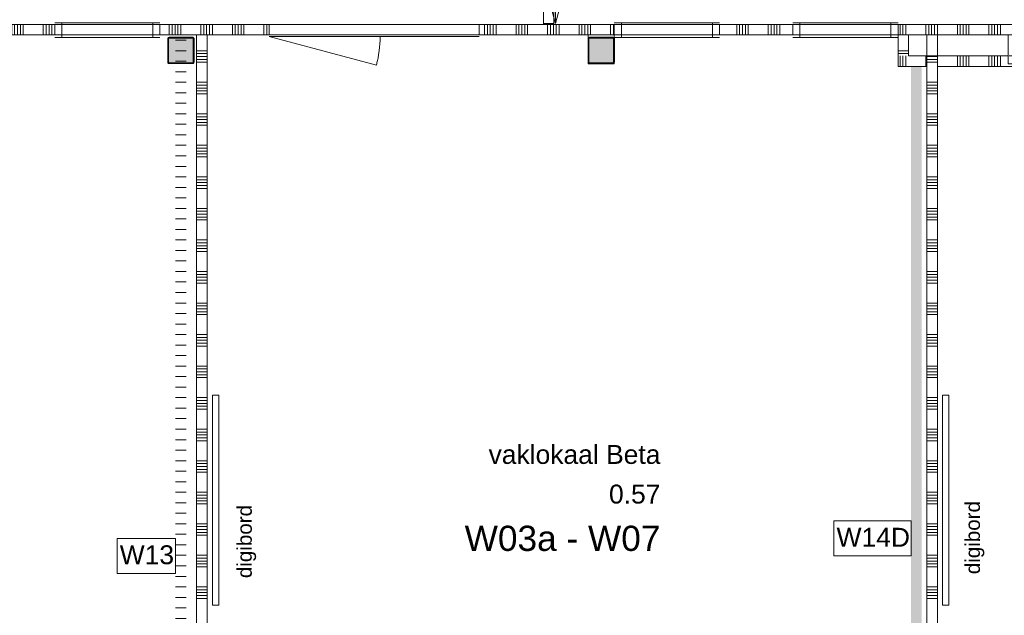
# Model space of a CAD drawing. Header units: millimetres. Extents: x -850 to 154668, y -80411 to 71019.
# Tile 199 of 236: x 72076 to 81447, y 3329 to 8995. Entities that reach past the tile are written whole.
import ezdxf
from ezdxf.enums import TextEntityAlignment as Align

# ---------------------------------------------------------------- set-up
doc = ezdxf.new("R2010")
doc.units = ezdxf.units.MM
doc.header["$MEASUREMENT"] = 0
doc.linetypes.add('B0103', pattern=[8750, 2500, -1250, 2500, -1250, 0, -1250])
for name, color, linetype in [('New_22 NC Binnenwanden', 7, 'Continuous'), ('New_22 NC Binnenwanden Deuren', 7, 'Continuous'), ('New_22 NC Binnenwanden Doorsnede-arcering', 7, 'Continuous'), ('New_22 NC Binnenwanden Laagscheidingslijnen', 7, 'Continuous'), ('New_22 NC Binnenwanden Ramen', 7, 'Continuous'), ('New_72 Vaste Inrichting', 7, 'Continuous'), ('New_info tekst digiborden', 7, 'Continuous'), ('New_Info Wandafwerking aanduiding', 7, 'Continuous'), ('New_Info Wandafwerking aanduiding Doorsnede-arcering', 7, 'Continuous'), ('New_Z Ruimtefuncties', 7, 'Continuous'), ('New_Z Ruimtefuncties Zone omranding', 7, 'Continuous'), ('New_Z Ruimtefuncties Zone tekst', 7, 'Continuous'), ('S-COLS-____-OTLN.RVT S', 7, 'Continuous'), ('S-COLS-____-OTLN.RVT S 2D arcering', 7, 'Continuous')]:
    doc.layers.add(name, color=color, linetype=linetype)
doc.styles.add('GENERATED_STYLE_1', font='arial.ttf')
doc.styles.add('GENERATED_STYLE_2', font='arial.ttf')

# ---------------------------------------------------------------- blocks, each defined once
blk = doc.blocks.new('*X1425')
at = {"layer": 'New_22 NC Binnenwanden Doorsnede-arcering', "color": 254, "linetype": 'Continuous', "lineweight": 0, "true_color": 0xe9ebeb}
for p, q in [((80509.7, 8624.7), (80509.7, 8559.3)), ((80454.9, 8569.9), (80454.9, 8559.3)), ((80454.9, 8559.3), (80454.9, 8550)), ((80482.3, 8597.3), (80482.3, 8559.3)), ((80482.3, 8559.3), (80482.3, 8550)), ((80509.7, 8559.3), (80509.7, 8550))]:
    blk.add_line(p, q, dxfattribs=at)
blk = doc.blocks.new('*X1426')
at = {"layer": 'New_22 NC Binnenwanden Doorsnede-arcering', "color": 254, "linetype": 'Continuous', "lineweight": 0, "true_color": 0xe9ebeb}
for p, q in [((80700, 8650), (80700, 8559.3)), ((80700, 8559.3), (80700, 8550))]:
    blk.add_line(p, q, dxfattribs=at)
blk = doc.blocks.new('*X1427')
at = {"layer": 'New_22 NC Binnenwanden Doorsnede-arcering', "color": 254, "linetype": 'Continuous', "lineweight": 0, "true_color": 0xe9ebeb}
for p, q in [((81000, 8650), (81000, 8559.3)), ((81027.4, 8650), (81027.4, 8559.3)), ((81054.9, 8650), (81054.9, 8559.3)), ((81082.3, 8650), (81082.3, 8559.3)), ((81109.7, 8650), (81109.7, 8559.3)), ((81300, 8650), (81300, 8559.3)), ((81327.4, 8650), (81327.4, 8559.3)), ((81354.9, 8650), (81354.9, 8559.3)), ((81382.3, 8650), (81382.3, 8559.3)), ((81409.7, 8650), (81409.7, 8559.3)), ((81000, 8559.3), (81000, 8550)), ((81027.4, 8559.3), (81027.4, 8550)), ((81054.9, 8559.3), (81054.9, 8550)), ((81082.3, 8559.3), (81082.3, 8550)), ((81109.7, 8559.3), (81109.7, 8550)), ((81300, 8559.3), (81300, 8550)), ((81327.4, 8559.3), (81327.4, 8550)), ((81354.9, 8559.3), (81354.9, 8550)), ((81382.3, 8559.3), (81382.3, 8550)), ((81409.7, 8559.3), (81409.7, 8550)), ((81600, 8575), (81600, 8559.3)), ((81600, 8559.3), (81600, 8550)), ((81627.4, 8575), (81627.4, 8559.3)), ((81627.4, 8559.3), (81627.4, 8550)), ((81654.9, 8575), (81654.9, 8559.3)), ((81654.9, 8559.3), (81654.9, 8550))]:
    blk.add_line(p, q, dxfattribs=at)
blk = doc.blocks.new('*X1428')
at = {"layer": 'New_22 NC Binnenwanden Doorsnede-arcering', "color": 254, "linetype": 'Continuous', "lineweight": 0, "true_color": 0xe9ebeb}
for p, q in [((81600, 8650), (81600, 8583)), ((81627.4, 8650), (81627.4, 8583)), ((81654.9, 8650), (81654.9, 8583))]:
    blk.add_line(p, q, dxfattribs=at)
blk = doc.blocks.new('*X1429')
at = {"layer": 'New_22 NC Binnenwanden Doorsnede-arcering', "color": 254, "linetype": 'Continuous', "lineweight": 0, "true_color": 0xe9ebeb}
for p, q in [((80454.9, 8650), (80454.9, 8569.9)), ((80482.3, 8650), (80482.3, 8597.3)), ((80509.7, 8650), (80509.7, 8624.7))]:
    blk.add_line(p, q, dxfattribs=at)
blk = doc.blocks.new('Wall_240_1', base_point=(81760, 8550))
at = {"layer": 'New_22 NC Binnenwanden', "color": 8, "linetype": 'Continuous', "lineweight": 0, "true_color": 0x778488, "flags": 128}
for points in [[(80435, 8550), (80435, 8650)], [(81485, 8650), (80535, 8650)], [(81660, 8650), (81493, 8650)], [(80435, 8550), (80710, 8550)], [(80810, 8550), (81660, 8550)]]:
    blk.add_lwpolyline(points, dxfattribs=at)
at = {"layer": 'New_22 NC Binnenwanden Laagscheidingslijnen', "color": 8, "linetype": 'Continuous', "lineweight": 0, "true_color": 0x778488}
for p, q in [((80710, 8650), (80710, 8550)), ((80810, 8550), (80810, 8650))]:
    blk.add_line(p, q, dxfattribs=at)
at = {"layer": 'New_22 NC Binnenwanden', "color": 8, "lineweight": 0, "true_color": 0x778488}
for name in ['*X1429', '*X1425', '*X1426', '*X1427', '*X1428']:
    blk.add_blockref(name, (0, 0), dxfattribs=at)
blk = doc.blocks.new('*X1431')
at = {"layer": 'New_22 NC Binnenwanden Doorsnede-arcering', "color": 254, "linetype": 'Continuous', "lineweight": 0, "true_color": 0xe9ebeb}
for p, q in [((80535, 8700), (80435, 8700)), ((80535, 8672.6), (80435, 8672.6))]:
    blk.add_line(p, q, dxfattribs=at)
blk = doc.blocks.new('Wall_241_1', base_point=(80435, 8550))
at = {"layer": 'New_22 NC Binnenwanden', "color": 8, "linetype": 'Continuous', "lineweight": 0, "true_color": 0x778488, "flags": 128}
for points in [[(80435, 8850), (80535, 8850)], [(80435, 8850), (80435, 8650)], [(80535, 8650), (80535, 8850)]]:
    blk.add_lwpolyline(points, dxfattribs=at)
at = {"layer": 'New_22 NC Binnenwanden', "color": 8, "lineweight": 0, "true_color": 0x778488}
blk.add_blockref('*X1431', (0, 0), dxfattribs=at)
blk = doc.blocks.new('Wall_322_1', base_point=(73610, 0))
at = {"layer": 'New_Info Wandafwerking aanduiding Doorsnede-arcering', "linetype": 'Continuous', "lineweight": 0, "true_color": 0x000000}
h = blk.add_hatch(dxfattribs=at)
h.set_pattern_fill('930_Lijnen_vert_100_0001', color=18, style=0, pattern_type=2)
h.set_pattern_definition([(1e-14, (0, 0), (0, 100), [])])
h.paths.add_polyline_path([(73660, 0), (73660, 8850), (73560, 8850), (73560, 0)])
at = {"layer": 'New_Info Wandafwerking aanduiding', "color": 9, "linetype": 'Continuous', "lineweight": 0, "flags": 128}
blk.add_lwpolyline([(73560, 8850), (73660, 8850)], dxfattribs=at)
blk = doc.blocks.new('Wall_331_1', base_point=(80610, 8550))
at = {"layer": 'New_Info Wandafwerking aanduiding Doorsnede-arcering', "linetype": 'Continuous', "lineweight": 0, "true_color": 0x000000}
blk.add_hatch(color=18, dxfattribs=at).paths.add_polyline_path([(80560, 8550), (80560, 0), (80660, 0), (80660, 8550)])
at = {"layer": 'New_Info Wandafwerking aanduiding', "color": 9, "linetype": 'Continuous', "lineweight": 0, "flags": 128}
blk.add_lwpolyline([(80660, 8550), (80560, 8550)], dxfattribs=at)
blk = doc.blocks.new('Notitiebord 22 KM')
at = {"layer": 'New_72 Vaste Inrichting', "color": 253, "linetype": 'Continuous', "lineweight": 0, "true_color": 0x99a3a6}
for p, q in [((2000, 60), (0, 60)), ((0, 60), (0, 0)), ((0, 0), (2000, 0)), ((2000, 0), (2000, 60))]:
    blk.add_line(p, q, dxfattribs=at)
blk = doc.blocks.new('Column 101[101]_1', base_point=(0.5, 3))
at = {"layer": 'S-COLS-____-OTLN.RVT S 2D arcering', "linetype": 'Continuous', "lineweight": 0, "true_color": 0x778488}
h = blk.add_hatch(color=8, dxfattribs=at)
h.paths.add_polyline_path([(73485.5, 8591), (73486.5, 8586), (73489.3, 8581.8), (73493.5, 8578.9), (73498.5, 8578), (73722.5, 8578), (73727.5, 8578.9), (73731.7, 8581.8), (73734.5, 8586), (73735.5, 8591), (73735.5, 8815), (73734.5, 8819.9), (73731.7, 8824.1), (73727.5, 8827), (73722.5, 8828), (73498.5, 8828), (73493.5, 8827), (73489.3, 8824.1), (73486.5, 8819.9), (73485.5, 8815)])
h.paths.add_polyline_path([(73722.5, 8586), (73498.5, 8586), (73496.6, 8586.3), (73495, 8587.4), (73493.9, 8589), (73493.5, 8591), (73493.5, 8815), (73493.9, 8816.9), (73495, 8818.5), (73496.6, 8819.6), (73498.5, 8820), (73722.5, 8820), (73724.4, 8819.6), (73726.1, 8818.5), (73727.1, 8816.9), (73727.5, 8815), (73727.5, 8591), (73727.1, 8589), (73726.1, 8587.4), (73724.4, 8586.3)], flags=0)
blk.add_hatch(color=8, dxfattribs=at).paths.add_polyline_path([(73722.5, 8820), (73498.5, 8820), (73496.6, 8819.6), (73495, 8818.5), (73493.9, 8816.9), (73493.5, 8815), (73493.5, 8591), (73493.9, 8589), (73495, 8587.4), (73496.6, 8586.3), (73498.5, 8586), (73722.5, 8586), (73724.4, 8586.3), (73726.1, 8587.4), (73727.1, 8589), (73727.5, 8591), (73727.5, 8815), (73727.1, 8816.9), (73726.1, 8818.5), (73724.4, 8819.6)])
at = {"layer": 'S-COLS-____-OTLN.RVT S', "color": 1, "linetype": 'Continuous', "lineweight": 0}
for p, q in [((73486.5, 8819.9), (73485.5, 8815)), ((73485.5, 8815), (73485.5, 8591)), ((73489.3, 8824.1), (73486.5, 8819.9)), ((73493.5, 8827), (73489.3, 8824.1)), ((73498.5, 8828), (73493.5, 8827)), ((73493.5, 8815), (73493.9, 8816.9)), ((73493.5, 8591), (73493.5, 8815)), ((73493.9, 8816.9), (73495, 8818.5)), ((73495, 8818.5), (73496.6, 8819.6)), ((73496.6, 8819.6), (73498.5, 8820)), ((73722.5, 8828), (73498.5, 8828)), ((73498.5, 8820), (73722.5, 8820)), ((73727.5, 8827), (73722.5, 8828)), ((73722.5, 8820), (73724.4, 8819.6)), ((73724.4, 8819.6), (73726.1, 8818.5)), ((73726.1, 8818.5), (73727.1, 8816.9)), ((73727.1, 8816.9), (73727.5, 8815)), ((73731.7, 8824.1), (73727.5, 8827)), ((73727.5, 8815), (73727.5, 8591)), ((73734.5, 8819.9), (73731.7, 8824.1)), ((73735.5, 8815), (73734.5, 8819.9)), ((73735.5, 8591), (73735.5, 8815)), ((73485.5, 8591), (73486.5, 8586)), ((73486.5, 8586), (73489.3, 8581.8)), ((73489.3, 8581.8), (73493.5, 8578.9)), ((73493.9, 8589), (73493.5, 8591)), ((73493.5, 8578.9), (73498.5, 8578)), ((73495, 8587.4), (73493.9, 8589)), ((73496.6, 8586.3), (73495, 8587.4)), ((73498.5, 8586), (73496.6, 8586.3)), ((73722.5, 8586), (73498.5, 8586)), ((73498.5, 8578), (73722.5, 8578)), ((73724.4, 8586.3), (73722.5, 8586)), ((73722.5, 8578), (73727.5, 8578.9)), ((73726.1, 8587.4), (73724.4, 8586.3)), ((73727.1, 8589), (73726.1, 8587.4)), ((73727.5, 8591), (73727.1, 8589)), ((73727.5, 8578.9), (73731.7, 8581.8)), ((73731.7, 8581.8), (73734.5, 8586)), ((73734.5, 8586), (73735.5, 8591))]:
    blk.add_line(p, q, dxfattribs=at)
blk = doc.blocks.new('Column 102[102]_1', base_point=(0.5, 3))
at = {"layer": 'S-COLS-____-OTLN.RVT S 2D arcering', "linetype": 'Continuous', "lineweight": 0, "true_color": 0x778488}
h = blk.add_hatch(color=8, dxfattribs=at)
h.paths.add_polyline_path([(77485.5, 8591), (77486.5, 8586), (77489.3, 8581.8), (77493.5, 8578.9), (77498.5, 8578), (77722.5, 8578), (77727.5, 8578.9), (77731.7, 8581.8), (77734.5, 8586), (77735.5, 8591), (77735.5, 8815), (77734.5, 8819.9), (77731.7, 8824.1), (77727.5, 8827), (77722.5, 8828), (77498.5, 8828), (77493.5, 8827), (77489.3, 8824.1), (77486.5, 8819.9), (77485.5, 8815)])
h.paths.add_polyline_path([(77722.5, 8586), (77498.5, 8586), (77496.6, 8586.3), (77495, 8587.4), (77493.9, 8589), (77493.5, 8591), (77493.5, 8815), (77493.9, 8816.9), (77495, 8818.5), (77496.6, 8819.6), (77498.5, 8820), (77722.5, 8820), (77724.4, 8819.6), (77726.1, 8818.5), (77727.1, 8816.9), (77727.5, 8815), (77727.5, 8591), (77727.1, 8589), (77726.1, 8587.4), (77724.4, 8586.3)], flags=0)
blk.add_hatch(color=8, dxfattribs=at).paths.add_polyline_path([(77722.5, 8820), (77498.5, 8820), (77496.6, 8819.6), (77495, 8818.5), (77493.9, 8816.9), (77493.5, 8815), (77493.5, 8591), (77493.9, 8589), (77495, 8587.4), (77496.6, 8586.3), (77498.5, 8586), (77722.5, 8586), (77724.4, 8586.3), (77726.1, 8587.4), (77727.1, 8589), (77727.5, 8591), (77727.5, 8815), (77727.1, 8816.9), (77726.1, 8818.5), (77724.4, 8819.6)])
at = {"layer": 'S-COLS-____-OTLN.RVT S', "color": 1, "linetype": 'Continuous', "lineweight": 0}
for p, q in [((77486.5, 8819.9), (77485.5, 8815)), ((77485.5, 8815), (77485.5, 8591)), ((77489.3, 8824.1), (77486.5, 8819.9)), ((77493.5, 8827), (77489.3, 8824.1)), ((77498.5, 8828), (77493.5, 8827)), ((77493.5, 8815), (77493.9, 8816.9)), ((77493.5, 8591), (77493.5, 8815)), ((77493.9, 8816.9), (77495, 8818.5)), ((77495, 8818.5), (77496.6, 8819.6)), ((77496.6, 8819.6), (77498.5, 8820)), ((77722.5, 8828), (77498.5, 8828)), ((77498.5, 8820), (77722.5, 8820)), ((77727.5, 8827), (77722.5, 8828)), ((77722.5, 8820), (77724.4, 8819.6)), ((77724.4, 8819.6), (77726.1, 8818.5)), ((77726.1, 8818.5), (77727.1, 8816.9)), ((77727.1, 8816.9), (77727.5, 8815)), ((77731.7, 8824.1), (77727.5, 8827)), ((77727.5, 8815), (77727.5, 8591)), ((77734.5, 8819.9), (77731.7, 8824.1)), ((77735.5, 8815), (77734.5, 8819.9)), ((77735.5, 8591), (77735.5, 8815)), ((77485.5, 8591), (77486.5, 8586)), ((77486.5, 8586), (77489.3, 8581.8)), ((77489.3, 8581.8), (77493.5, 8578.9)), ((77493.9, 8589), (77493.5, 8591)), ((77493.5, 8578.9), (77498.5, 8578)), ((77495, 8587.4), (77493.9, 8589)), ((77496.6, 8586.3), (77495, 8587.4)), ((77498.5, 8586), (77496.6, 8586.3)), ((77722.5, 8586), (77498.5, 8586)), ((77498.5, 8578), (77722.5, 8578)), ((77724.4, 8586.3), (77722.5, 8586)), ((77722.5, 8578), (77727.5, 8578.9)), ((77726.1, 8587.4), (77724.4, 8586.3)), ((77727.1, 8589), (77726.1, 8587.4)), ((77727.5, 8591), (77727.1, 8589)), ((77727.5, 8578.9), (77731.7, 8581.8)), ((77731.7, 8581.8), (77734.5, 8586)), ((77734.5, 8586), (77735.5, 8591))]:
    blk.add_line(p, q, dxfattribs=at)
blk = doc.blocks.new('*X2581')
at = {"layer": 'New_22 NC Binnenwanden Doorsnede-arcering', "color": 254, "linetype": 'Continuous', "lineweight": 0, "true_color": 0xe9ebeb}
blk.add_line((77160, 10803.4), (77060, 10803.4), dxfattribs=at)
blk = doc.blocks.new('D2 22_6')
at = {"layer": 'New_22 NC Binnenwanden Deuren', "color": 1, "linetype": 'Continuous', "lineweight": 0}
for p, q in [((-915, 0), (-31.2, 236.8)), ((915, 0), (31.2, 236.8)), ((-915, 0), (0, 0)), ((915, 0), (0, 0))]:
    blk.add_line(p, q, dxfattribs=at)
at = {"layer": 'New_22 NC Binnenwanden Deuren', "color": 1, "linetype": 'B0103', "lineweight": 0}
for p, q in [((-915, 0), (-31.2, -236.8)), ((-915, 0), (0, 0)), ((915, 0), (0, 0)), ((915, 0), (31.2, -236.8))]:
    blk.add_line(p, q, dxfattribs=at)
at = {"layer": 'New_22 NC Binnenwanden Deuren', "color": 7, "linetype": 'Continuous', "lineweight": 0}
for p, q in [((-915, -14), (-915, -114)), ((-915, -14), (-915, -114)), ((915, -14), (915, -114)), ((915, -14), (915, -114))]:
    blk.add_line(p, q, dxfattribs=at)
at = {"layer": 'New_22 NC Binnenwanden Deuren', "color": 1, "linetype": 'Continuous', "lineweight": 0}
for centre, start, end in [((-915, 0), 0, 15), ((915, 0), 165, 180), ((-915, 0), 345, 0), ((915, 0), 180, 195)]:
    blk.add_arc(centre, 915, start, end, dxfattribs=at)
blk = doc.blocks.new('Wall_516_1', base_point=(77110.1, 8950))
at = {"layer": 'New_22 NC Binnenwanden', "color": 8, "linetype": 'Continuous', "lineweight": 0, "true_color": 0x778488}
for p, q in [((77160, 10790), (77060, 10790)), ((77160.1, 8960), (77060.1, 8960))]:
    blk.add_line(p, q, dxfattribs=at)
at = {"layer": 'New_22 NC Binnenwanden', "color": 8, "linetype": 'Continuous', "lineweight": 0, "true_color": 0x778488, "flags": 128}
for points in [[(77060, 10850.7), (77160, 10850.7)], [(77060, 10850.7), (77060, 10790)], [(77160, 10790), (77160, 10850.7)], [(77060.1, 8960), (77060.1, 8950)], [(77060.1, 8950), (77160.1, 8950)], [(77160.1, 8950), (77160.1, 8960)]]:
    blk.add_lwpolyline(points, dxfattribs=at)
at = {"layer": 'New_22 NC Binnenwanden', "color": 8, "lineweight": 0, "true_color": 0x778488}
blk.add_blockref('*X2581', (0, 0), dxfattribs=at)
at = {"layer": 'New_22 NC Binnenwanden Deuren', "color": 1, "linetype": 'Continuous', "lineweight": 0, "zscale": 1000, "rotation": 270.0024925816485}
blk.add_blockref('D2 22_6', (77174, 9875), dxfattribs=at)
blk = doc.blocks.new('*X2633')
at = {"layer": 'New_22 NC Binnenwanden Doorsnede-arcering', "color": 254, "linetype": 'Continuous', "lineweight": 0, "true_color": 0xe9ebeb}
for p, q in [((80810, 8400), (80710, 8400)), ((80810, 8372.6), (80710, 8372.6)), ((80810, 8345.1), (80710, 8345.1)), ((80810, 8317.7), (80710, 8317.7)), ((80810, 8290.3), (80710, 8290.3)), ((80810, 8100), (80710, 8100)), ((80810, 8072.6), (80710, 8072.6)), ((80810, 8045.1), (80710, 8045.1)), ((80810, 8017.7), (80710, 8017.7)), ((80810, 7990.3), (80710, 7990.3)), ((80810, 7800), (80710, 7800)), ((80810, 7772.6), (80710, 7772.6)), ((80810, 7745.1), (80710, 7745.1)), ((80810, 7717.7), (80710, 7717.7)), ((80810, 7690.3), (80710, 7690.3)), ((80810, 7500), (80710, 7500)), ((80810, 7472.6), (80710, 7472.6)), ((80810, 7445.1), (80710, 7445.1)), ((80810, 7417.7), (80710, 7417.7)), ((80810, 7390.3), (80710, 7390.3)), ((80810, 7200), (80710, 7200)), ((80810, 7172.6), (80710, 7172.6)), ((80810, 7145.1), (80710, 7145.1)), ((80810, 7117.7), (80710, 7117.7)), ((80810, 7090.3), (80710, 7090.3)), ((80810, 6900), (80710, 6900)), ((80810, 6872.6), (80710, 6872.6)), ((80810, 6845.1), (80710, 6845.1)), ((80810, 6817.7), (80710, 6817.7)), ((80810, 6790.3), (80710, 6790.3)), ((80810, 6600), (80710, 6600)), ((80810, 6572.6), (80710, 6572.6)), ((80810, 6545.1), (80710, 6545.1)), ((80810, 6517.7), (80710, 6517.7)), ((80810, 6490.3), (80710, 6490.3)), ((80810, 6300), (80710, 6300)), ((80810, 6272.6), (80710, 6272.6)), ((80810, 6245.1), (80710, 6245.1)), ((80810, 6217.7), (80710, 6217.7)), ((80810, 6190.3), (80710, 6190.3)), ((80810, 6000), (80710, 6000)), ((80810, 5972.6), (80710, 5972.6)), ((80810, 5945.1), (80710, 5945.1)), ((80810, 5917.7), (80710, 5917.7)), ((80810, 5890.3), (80710, 5890.3)), ((80810, 5700), (80710, 5700)), ((80810, 5672.6), (80710, 5672.6)), ((80810, 5645.1), (80710, 5645.1)), ((80810, 5617.7), (80710, 5617.7)), ((80810, 5590.3), (80710, 5590.3)), ((80810, 5400), (80710, 5400)), ((80810, 5372.6), (80710, 5372.6)), ((80810, 5345.1), (80710, 5345.1)), ((80810, 5317.7), (80710, 5317.7)), ((80810, 5290.3), (80710, 5290.3)), ((80810, 5100), (80710, 5100)), ((80810, 5072.6), (80710, 5072.6)), ((80810, 5045.1), (80710, 5045.1)), ((80810, 5017.7), (80710, 5017.7)), ((80810, 4990.3), (80710, 4990.3)), ((80810, 4800), (80710, 4800)), ((80810, 4772.6), (80710, 4772.6)), ((80810, 4745.1), (80710, 4745.1)), ((80810, 4717.7), (80710, 4717.7)), ((80810, 4690.3), (80710, 4690.3)), ((80810, 4500), (80710, 4500)), ((80810, 4472.6), (80710, 4472.6)), ((80810, 4445.1), (80710, 4445.1)), ((80810, 4417.7), (80710, 4417.7)), ((80810, 4390.3), (80710, 4390.3)), ((80810, 4200), (80710, 4200)), ((80810, 4172.6), (80710, 4172.6)), ((80810, 4145.1), (80710, 4145.1)), ((80810, 4117.7), (80710, 4117.7)), ((80810, 4090.3), (80710, 4090.3)), ((80810, 3900), (80710, 3900)), ((80810, 3872.6), (80710, 3872.6)), ((80810, 3845.1), (80710, 3845.1)), ((80810, 3817.7), (80710, 3817.7)), ((80810, 3790.3), (80710, 3790.3)), ((80810, 3600), (80710, 3600)), ((80810, 3572.6), (80710, 3572.6)), ((80810, 3545.1), (80710, 3545.1)), ((80810, 3517.7), (80710, 3517.7)), ((80810, 3490.3), (80710, 3490.3))]:
    blk.add_line(p, q, dxfattribs=at)
blk = doc.blocks.new('*X2634')
at = {"layer": 'New_22 NC Binnenwanden Doorsnede-arcering', "color": 254, "linetype": 'Continuous', "lineweight": 0, "true_color": 0xe9ebeb}
for p, q in [((80810, 8645.1), (80710, 8645.1)), ((80810, 8617.7), (80710, 8617.7)), ((80810, 8590.3), (80710, 8590.3))]:
    blk.add_line(p, q, dxfattribs=at)
blk = doc.blocks.new('Wall_533_1', base_point=(80760, 0))
at = {"layer": 'New_22 NC Binnenwanden', "color": 8, "linetype": 'Continuous', "lineweight": 0, "true_color": 0x778488}
blk.add_line((80810, 8650), (80710, 8650), dxfattribs=at)
at = {"layer": 'New_22 NC Binnenwanden', "color": 8, "linetype": 'Continuous', "lineweight": 0, "true_color": 0x778488, "flags": 128}
for points in [[(80710, 8550), (80710, 0)], [(80810, 0), (80810, 8550)]]:
    blk.add_lwpolyline(points, dxfattribs=at)
at = {"layer": 'New_22 NC Binnenwanden Laagscheidingslijnen', "color": 8, "linetype": 'Continuous', "lineweight": 0, "true_color": 0x778488}
for p, q in [((80710, 8650), (80710, 8550)), ((80810, 8550), (80810, 8650))]:
    blk.add_line(p, q, dxfattribs=at)
at = {"layer": 'New_22 NC Binnenwanden', "color": 8, "lineweight": 0, "true_color": 0x778488}
for name in ['*X2634', '*X2633']:
    blk.add_blockref(name, (0, 0), dxfattribs=at)
blk = doc.blocks.new('*X2640')
at = {"layer": 'New_22 NC Binnenwanden Doorsnede-arcering', "color": 254, "linetype": 'Continuous', "lineweight": 0, "true_color": 0xe9ebeb}
for p, q in [((73824.1, 8700), (73760, 8700)), ((73824.1, 8672.6), (73760, 8672.6)), ((73824.1, 8645.1), (73760, 8645.1)), ((73860, 8700), (73824.1, 8700)), ((73860, 8672.6), (73824.1, 8672.6)), ((73860, 8645.1), (73824.1, 8645.1)), ((73824.1, 8617.7), (73760, 8617.7)), ((73824.1, 8590.3), (73760, 8590.3)), ((73860, 8617.7), (73824.1, 8617.7)), ((73860, 8590.3), (73824.1, 8590.3)), ((73824.1, 8400), (73760, 8400)), ((73824.1, 8372.6), (73760, 8372.6)), ((73824.1, 8345.1), (73760, 8345.1)), ((73860, 8400), (73824.1, 8400)), ((73860, 8372.6), (73824.1, 8372.6)), ((73860, 8345.1), (73824.1, 8345.1)), ((73824.1, 8317.7), (73760, 8317.7)), ((73824.1, 8290.3), (73760, 8290.3)), ((73860, 8317.7), (73824.1, 8317.7)), ((73860, 8290.3), (73824.1, 8290.3)), ((73824.1, 8100), (73760, 8100)), ((73824.1, 8072.6), (73760, 8072.6)), ((73860, 8100), (73824.1, 8100)), ((73860, 8072.6), (73824.1, 8072.6)), ((73824.1, 8045.1), (73760, 8045.1)), ((73824.1, 8017.7), (73760, 8017.7)), ((73824.1, 7990.3), (73760, 7990.3)), ((73860, 8045.1), (73824.1, 8045.1)), ((73860, 8017.7), (73824.1, 8017.7)), ((73860, 7990.3), (73824.1, 7990.3)), ((73824.1, 7800), (73760, 7800)), ((73860, 7800), (73824.1, 7800)), ((73824.1, 7772.6), (73760, 7772.6)), ((73824.1, 7745.1), (73760, 7745.1)), ((73824.1, 7717.7), (73760, 7717.7)), ((73824.1, 7690.3), (73760, 7690.3)), ((73860, 7772.6), (73824.1, 7772.6)), ((73860, 7745.1), (73824.1, 7745.1)), ((73860, 7717.7), (73824.1, 7717.7)), ((73860, 7690.3), (73824.1, 7690.3)), ((73824.1, 7500), (73760, 7500)), ((73860, 7500), (73824.1, 7500)), ((73824.1, 7472.6), (73760, 7472.6)), ((73824.1, 7445.1), (73760, 7445.1)), ((73824.1, 7417.7), (73760, 7417.7)), ((73860, 7472.6), (73824.1, 7472.6)), ((73860, 7445.1), (73824.1, 7445.1)), ((73860, 7417.7), (73824.1, 7417.7)), ((73824.1, 7390.3), (73760, 7390.3)), ((73860, 7390.3), (73824.1, 7390.3)), ((73824.1, 7200), (73760, 7200)), ((73824.1, 7172.6), (73760, 7172.6)), ((73824.1, 7145.1), (73760, 7145.1)), ((73860, 7200), (73824.1, 7200)), ((73860, 7172.6), (73824.1, 7172.6)), ((73860, 7145.1), (73824.1, 7145.1)), ((73824.1, 7117.7), (73760, 7117.7)), ((73824.1, 7090.3), (73760, 7090.3)), ((73860, 7117.7), (73824.1, 7117.7)), ((73860, 7090.3), (73824.1, 7090.3)), ((73824.1, 6900), (73760, 6900)), ((73824.1, 6872.6), (73760, 6872.6)), ((73824.1, 6845.1), (73760, 6845.1)), ((73860, 6900), (73824.1, 6900)), ((73860, 6872.6), (73824.1, 6872.6)), ((73860, 6845.1), (73824.1, 6845.1)), ((73824.1, 6817.7), (73760, 6817.7)), ((73824.1, 6790.3), (73760, 6790.3)), ((73860, 6817.7), (73824.1, 6817.7)), ((73860, 6790.3), (73824.1, 6790.3)), ((73824.1, 6600), (73760, 6600)), ((73824.1, 6572.6), (73760, 6572.6)), ((73860, 6600), (73824.1, 6600)), ((73860, 6572.6), (73824.1, 6572.6)), ((73824.1, 6545.1), (73760, 6545.1)), ((73824.1, 6517.7), (73760, 6517.7)), ((73824.1, 6490.3), (73760, 6490.3)), ((73860, 6545.1), (73824.1, 6545.1)), ((73860, 6517.7), (73824.1, 6517.7)), ((73860, 6490.3), (73824.1, 6490.3)), ((73824.1, 6300), (73760, 6300)), ((73860, 6300), (73824.1, 6300)), ((73824.1, 6272.6), (73760, 6272.6)), ((73824.1, 6245.1), (73760, 6245.1)), ((73824.1, 6217.7), (73760, 6217.7)), ((73824.1, 6190.3), (73760, 6190.3)), ((73860, 6272.6), (73824.1, 6272.6)), ((73860, 6245.1), (73824.1, 6245.1)), ((73860, 6217.7), (73824.1, 6217.7)), ((73860, 6190.3), (73824.1, 6190.3)), ((73824.1, 6000), (73760, 6000)), ((73860, 6000), (73824.1, 6000)), ((73824.1, 5972.6), (73760, 5972.6)), ((73824.1, 5945.1), (73760, 5945.1)), ((73824.1, 5917.7), (73760, 5917.7)), ((73860, 5972.6), (73824.1, 5972.6)), ((73860, 5945.1), (73824.1, 5945.1)), ((73860, 5917.7), (73824.1, 5917.7)), ((73824.1, 5890.3), (73760, 5890.3)), ((73860, 5890.3), (73824.1, 5890.3)), ((73824.1, 5700), (73760, 5700)), ((73824.1, 5672.6), (73760, 5672.6)), ((73824.1, 5645.1), (73760, 5645.1)), ((73860, 5700), (73824.1, 5700)), ((73860, 5672.6), (73824.1, 5672.6)), ((73860, 5645.1), (73824.1, 5645.1)), ((73824.1, 5617.7), (73760, 5617.7)), ((73824.1, 5590.3), (73760, 5590.3)), ((73860, 5617.7), (73824.1, 5617.7)), ((73860, 5590.3), (73824.1, 5590.3)), ((73824.1, 5400), (73760, 5400)), ((73824.1, 5372.6), (73760, 5372.6)), ((73824.1, 5345.1), (73760, 5345.1)), ((73860, 5400), (73824.1, 5400)), ((73860, 5372.6), (73824.1, 5372.6)), ((73860, 5345.1), (73824.1, 5345.1)), ((73824.1, 5317.7), (73760, 5317.7)), ((73824.1, 5290.3), (73760, 5290.3)), ((73860, 5317.7), (73824.1, 5317.7)), ((73860, 5290.3), (73824.1, 5290.3)), ((73824.1, 5100), (73760, 5100)), ((73824.1, 5072.6), (73760, 5072.6)), ((73860, 5100), (73824.1, 5100)), ((73860, 5072.6), (73824.1, 5072.6)), ((73824.1, 5045.1), (73760, 5045.1)), ((73824.1, 5017.7), (73760, 5017.7)), ((73824.1, 4990.3), (73760, 4990.3)), ((73860, 5045.1), (73824.1, 5045.1)), ((73860, 5017.7), (73824.1, 5017.7)), ((73860, 4990.3), (73824.1, 4990.3)), ((73824.1, 4800), (73760, 4800)), ((73860, 4800), (73824.1, 4800)), ((73824.1, 4772.6), (73760, 4772.6)), ((73824.1, 4745.1), (73760, 4745.1)), ((73824.1, 4717.7), (73760, 4717.7)), ((73824.1, 4690.3), (73760, 4690.3)), ((73860, 4772.6), (73824.1, 4772.6)), ((73860, 4745.1), (73824.1, 4745.1)), ((73860, 4717.7), (73824.1, 4717.7)), ((73860, 4690.3), (73824.1, 4690.3)), ((73824.1, 4500), (73760, 4500)), ((73860, 4500), (73824.1, 4500)), ((73824.1, 4472.6), (73760, 4472.6)), ((73824.1, 4445.1), (73760, 4445.1)), ((73824.1, 4417.7), (73760, 4417.7)), ((73860, 4472.6), (73824.1, 4472.6)), ((73860, 4445.1), (73824.1, 4445.1)), ((73860, 4417.7), (73824.1, 4417.7)), ((73824.1, 4390.3), (73760, 4390.3)), ((73860, 4390.3), (73824.1, 4390.3)), ((73824.1, 4200), (73760, 4200)), ((73824.1, 4172.6), (73760, 4172.6)), ((73824.1, 4145.1), (73760, 4145.1)), ((73860, 4200), (73824.1, 4200)), ((73860, 4172.6), (73824.1, 4172.6)), ((73860, 4145.1), (73824.1, 4145.1)), ((73824.1, 4117.7), (73760, 4117.7)), ((73824.1, 4090.3), (73760, 4090.3)), ((73860, 4117.7), (73824.1, 4117.7)), ((73860, 4090.3), (73824.1, 4090.3)), ((73824.1, 3900), (73760, 3900)), ((73824.1, 3872.6), (73760, 3872.6)), ((73824.1, 3845.1), (73760, 3845.1)), ((73860, 3900), (73824.1, 3900)), ((73860, 3872.6), (73824.1, 3872.6)), ((73860, 3845.1), (73824.1, 3845.1)), ((73824.1, 3817.7), (73760, 3817.7)), ((73824.1, 3790.3), (73760, 3790.3)), ((73860, 3817.7), (73824.1, 3817.7)), ((73860, 3790.3), (73824.1, 3790.3)), ((73824.1, 3600), (73760, 3600)), ((73824.1, 3572.6), (73760, 3572.6)), ((73860, 3600), (73824.1, 3600)), ((73860, 3572.6), (73824.1, 3572.6)), ((73824.1, 3545.1), (73760, 3545.1)), ((73824.1, 3517.7), (73760, 3517.7)), ((73824.1, 3490.3), (73760, 3490.3)), ((73860, 3545.1), (73824.1, 3545.1)), ((73860, 3517.7), (73824.1, 3517.7)), ((73860, 3490.3), (73824.1, 3490.3))]:
    blk.add_line(p, q, dxfattribs=at)
blk = doc.blocks.new('Wall_535_1', base_point=(73760, 0))
at = {"layer": 'New_22 NC Binnenwanden', "color": 8, "linetype": 'Continuous', "lineweight": 0, "true_color": 0x778488, "flags": 128}
for points in [[(73760, 8850), (73860, 8850)], [(73760, 8850), (73760, 0)], [(73860, 0), (73860, 8850)]]:
    blk.add_lwpolyline(points, dxfattribs=at)
at = {"layer": 'New_22 NC Binnenwanden', "color": 8, "lineweight": 0, "true_color": 0x778488}
blk.add_blockref('*X2640', (0, 0), dxfattribs=at)
blk = doc.blocks.new('*X2820')
at = {"layer": 'New_22 NC Binnenwanden Doorsnede-arcering', "color": 254, "linetype": 'Continuous', "lineweight": 0, "true_color": 0xe9ebeb}
for p, q in [((71782.3, 8950), (71782.3, 8916)), ((71782.3, 8916), (71782.3, 8850)), ((71809.7, 8950), (71809.7, 8916)), ((71809.7, 8916), (71809.7, 8850)), ((72000, 8950), (72000, 8916)), ((72000, 8916), (72000, 8850)), ((72027.4, 8950), (72027.4, 8916)), ((72027.4, 8916), (72027.4, 8850)), ((72054.9, 8950), (72054.9, 8916)), ((72054.9, 8916), (72054.9, 8850)), ((72082.3, 8950), (72082.3, 8916)), ((72082.3, 8916), (72082.3, 8850)), ((72109.7, 8950), (72109.7, 8916)), ((72109.7, 8916), (72109.7, 8850)), ((72300, 8950), (72300, 8916)), ((72300, 8916), (72300, 8850)), ((72327.4, 8950), (72327.4, 8916)), ((72327.4, 8916), (72327.4, 8850)), ((72354.9, 8950), (72354.9, 8916)), ((72354.9, 8916), (72354.9, 8850)), ((72382.3, 8950), (72382.3, 8916)), ((72382.3, 8916), (72382.3, 8850)), ((72409.7, 8950), (72409.7, 8916)), ((72409.7, 8916), (72409.7, 8850))]:
    blk.add_line(p, q, dxfattribs=at)
blk = doc.blocks.new('*X2821')
at = {"layer": 'New_22 NC Binnenwanden Doorsnede-arcering', "color": 254, "linetype": 'Continuous', "lineweight": 0, "true_color": 0xe9ebeb}
for p, q in [((73500, 8950), (73500, 8916)), ((73500, 8916), (73500, 8850)), ((73527.4, 8950), (73527.4, 8916)), ((73527.4, 8916), (73527.4, 8850)), ((73554.9, 8950), (73554.9, 8916)), ((73554.9, 8916), (73554.9, 8850)), ((73582.3, 8950), (73582.3, 8916)), ((73582.3, 8916), (73582.3, 8850)), ((73609.7, 8950), (73609.7, 8916)), ((73609.7, 8916), (73609.7, 8850)), ((73800, 8950), (73800, 8916)), ((73800, 8916), (73800, 8850)), ((73827.4, 8950), (73827.4, 8916)), ((73827.4, 8916), (73827.4, 8850)), ((73854.9, 8950), (73854.9, 8916)), ((73854.9, 8916), (73854.9, 8850)), ((73882.3, 8950), (73882.3, 8916)), ((73882.3, 8916), (73882.3, 8850)), ((73909.7, 8950), (73909.7, 8916)), ((73909.7, 8916), (73909.7, 8850)), ((74100, 8950), (74100, 8916)), ((74100, 8916), (74100, 8850)), ((74127.4, 8950), (74127.4, 8916)), ((74127.4, 8916), (74127.4, 8850)), ((74154.9, 8950), (74154.9, 8916)), ((74154.9, 8916), (74154.9, 8850)), ((74182.3, 8950), (74182.3, 8916)), ((74182.3, 8916), (74182.3, 8850)), ((74209.7, 8950), (74209.7, 8916)), ((74209.7, 8916), (74209.7, 8850)), ((74400, 8950), (74400, 8916)), ((74400, 8916), (74400, 8850)), ((74427.4, 8950), (74427.4, 8916)), ((74427.4, 8916), (74427.4, 8850))]:
    blk.add_line(p, q, dxfattribs=at)
blk = doc.blocks.new('*X2822')
at = {"layer": 'New_22 NC Binnenwanden Doorsnede-arcering', "color": 254, "linetype": 'Continuous', "lineweight": 0, "true_color": 0xe9ebeb}
for p, q in [((76500, 8950), (76500, 8916)), ((76500, 8916), (76500, 8850)), ((76527.4, 8950), (76527.4, 8916)), ((76527.4, 8916), (76527.4, 8850)), ((76554.9, 8950), (76554.9, 8916)), ((76554.9, 8916), (76554.9, 8850)), ((76582.3, 8950), (76582.3, 8916)), ((76582.3, 8916), (76582.3, 8850)), ((76609.7, 8950), (76609.7, 8916)), ((76609.7, 8916), (76609.7, 8850)), ((76800, 8950), (76800, 8916)), ((76800, 8916), (76800, 8850)), ((76827.4, 8950), (76827.4, 8916)), ((76827.4, 8916), (76827.4, 8850)), ((76854.9, 8950), (76854.9, 8916)), ((76854.9, 8916), (76854.9, 8850)), ((76882.3, 8950), (76882.3, 8916)), ((76882.3, 8916), (76882.3, 8850)), ((76909.7, 8950), (76909.7, 8916)), ((76909.7, 8916), (76909.7, 8850)), ((77100, 8950), (77100, 8916)), ((77100, 8916), (77100, 8850)), ((77127.4, 8950), (77127.4, 8916)), ((77127.4, 8916), (77127.4, 8850)), ((77154.9, 8950), (77154.9, 8916)), ((77154.9, 8916), (77154.9, 8850)), ((77182.3, 8950), (77182.3, 8916)), ((77182.3, 8916), (77182.3, 8850)), ((77209.7, 8950), (77209.7, 8916)), ((77209.7, 8916), (77209.7, 8850)), ((77400, 8950), (77400, 8916)), ((77400, 8916), (77400, 8850)), ((77427.4, 8950), (77427.4, 8916)), ((77427.4, 8916), (77427.4, 8850)), ((77454.9, 8950), (77454.9, 8916)), ((77454.9, 8916), (77454.9, 8850)), ((77482.3, 8950), (77482.3, 8916)), ((77482.3, 8916), (77482.3, 8850)), ((77509.7, 8950), (77509.7, 8916)), ((77509.7, 8916), (77509.7, 8850)), ((77700, 8950), (77700, 8916)), ((77700, 8916), (77700, 8850)), ((77727.4, 8950), (77727.4, 8916)), ((77727.4, 8916), (77727.4, 8850))]:
    blk.add_line(p, q, dxfattribs=at)
blk = doc.blocks.new('*X2823')
at = {"layer": 'New_22 NC Binnenwanden Doorsnede-arcering', "color": 254, "linetype": 'Continuous', "lineweight": 0, "true_color": 0xe9ebeb}
for p, q in [((78900, 8950), (78900, 8916)), ((78900, 8916), (78900, 8850)), ((78927.4, 8950), (78927.4, 8916)), ((78927.4, 8916), (78927.4, 8850)), ((78954.9, 8950), (78954.9, 8916)), ((78954.9, 8916), (78954.9, 8850)), ((78982.3, 8950), (78982.3, 8916)), ((78982.3, 8916), (78982.3, 8850)), ((79009.7, 8950), (79009.7, 8916)), ((79009.7, 8916), (79009.7, 8850)), ((79200, 8950), (79200, 8916)), ((79200, 8916), (79200, 8850)), ((79227.4, 8950), (79227.4, 8916)), ((79227.4, 8916), (79227.4, 8850)), ((79254.9, 8950), (79254.9, 8916)), ((79254.9, 8916), (79254.9, 8850)), ((79282.3, 8950), (79282.3, 8916)), ((79282.3, 8916), (79282.3, 8850)), ((79309.7, 8950), (79309.7, 8916)), ((79309.7, 8916), (79309.7, 8850))]:
    blk.add_line(p, q, dxfattribs=at)
blk = doc.blocks.new('*X2824')
at = {"layer": 'New_22 NC Binnenwanden Doorsnede-arcering', "color": 254, "linetype": 'Continuous', "lineweight": 0, "true_color": 0xe9ebeb}
for p, q in [((80454.9, 8950), (80454.9, 8916)), ((80454.9, 8916), (80454.9, 8850)), ((80482.3, 8950), (80482.3, 8916)), ((80482.3, 8916), (80482.3, 8850)), ((80509.7, 8950), (80509.7, 8916)), ((80509.7, 8916), (80509.7, 8850)), ((80700, 8950), (80700, 8916)), ((80700, 8916), (80700, 8850)), ((80727.4, 8950), (80727.4, 8916)), ((80727.4, 8916), (80727.4, 8850)), ((80754.9, 8950), (80754.9, 8916)), ((80754.9, 8916), (80754.9, 8850)), ((80782.3, 8950), (80782.3, 8916)), ((80782.3, 8916), (80782.3, 8850)), ((80809.7, 8950), (80809.7, 8916)), ((80809.7, 8916), (80809.7, 8850)), ((81000, 8950), (81000, 8916)), ((81000, 8916), (81000, 8850)), ((81027.4, 8950), (81027.4, 8916)), ((81027.4, 8916), (81027.4, 8850)), ((81054.9, 8950), (81054.9, 8916)), ((81054.9, 8916), (81054.9, 8850)), ((81082.3, 8950), (81082.3, 8916)), ((81082.3, 8916), (81082.3, 8850)), ((81109.7, 8950), (81109.7, 8916)), ((81109.7, 8916), (81109.7, 8850)), ((81300, 8950), (81300, 8916)), ((81300, 8916), (81300, 8850)), ((81327.4, 8950), (81327.4, 8916)), ((81327.4, 8916), (81327.4, 8850)), ((81354.9, 8950), (81354.9, 8916)), ((81354.9, 8916), (81354.9, 8850)), ((81382.3, 8950), (81382.3, 8916)), ((81382.3, 8916), (81382.3, 8850)), ((81409.7, 8950), (81409.7, 8916)), ((81409.7, 8916), (81409.7, 8850)), ((81600, 8950), (81600, 8916)), ((81600, 8916), (81600, 8850)), ((81627.4, 8950), (81627.4, 8916)), ((81627.4, 8916), (81627.4, 8850)), ((81654.9, 8950), (81654.9, 8916)), ((81654.9, 8916), (81654.9, 8850)), ((81682.3, 8950), (81682.3, 8916)), ((81682.3, 8916), (81682.3, 8850)), ((81709.7, 8950), (81709.7, 8916)), ((81709.7, 8916), (81709.7, 8850))]:
    blk.add_line(p, q, dxfattribs=at)
blk = doc.blocks.new('R1 22_3')
at = {"layer": 'New_22 NC Binnenwanden Ramen', "color": 1, "linetype": 'Continuous', "lineweight": 0}
for p, q in [((-500, 0), (-433, 0)), ((-433, 0), (-433, -139)), ((-433, 0), (433, 0)), ((433, -139), (433, 0)), ((433, 0), (500, 0)), ((-433, -139), (-500, -139)), ((433, -139), (-433, -139)), ((500, -139), (433, -139))]:
    blk.add_line(p, q, dxfattribs=at)
at = {"layer": 'New_22 NC Binnenwanden Ramen', "color": 9, "linetype": 'Continuous', "lineweight": 0}
for p, q in [((-500, -14), (500, -14)), ((-500, -114), (500, -114))]:
    blk.add_line(p, q, dxfattribs=at)
at = {"layer": 'New_22 NC Binnenwanden Ramen', "color": 7, "linetype": 'Continuous', "lineweight": 0}
for p, q in [((-500, -14), (-500, -114)), ((-500, -14), (-500, -114)), ((500, -14), (500, -114)), ((500, -14), (500, -114))]:
    blk.add_line(p, q, dxfattribs=at)
blk = doc.blocks.new('D1 zl1-b 22_2')
at = {"layer": 'New_22 NC Binnenwanden Deuren', "color": 1, "linetype": 'Continuous', "lineweight": 0}
for p, q in [((1000, 0), (-21, 273.6)), ((-1000, 0), (-57, 0)), ((1000, 0), (-57, 0))]:
    blk.add_line(p, q, dxfattribs=at)
at = {"layer": 'New_22 NC Binnenwanden Deuren', "color": 7, "linetype": 'Continuous', "lineweight": 0}
for p, q in [((-1000, -114), (-1000, -14)), ((-1000, -114), (-1000, -14)), ((1000, -114), (1000, -14)), ((1000, -114), (1000, -14))]:
    blk.add_line(p, q, dxfattribs=at)
at = {"layer": 'New_22 NC Binnenwanden Deuren', "color": 1, "linetype": 'Continuous', "lineweight": 0}
blk.add_arc((1000, 0), 1057, 165, 180, dxfattribs=at)
blk = doc.blocks.new('Wall_590_1', base_point=(69185.5, 8850))
at = {"layer": 'New_22 NC Binnenwanden', "color": 8, "linetype": 'Continuous', "lineweight": 0, "true_color": 0x778488}
for p, q in [((72410, 8950), (72410, 8850)), ((73410, 8950), (73410, 8850)), ((74449.4, 8950), (74449.4, 8850)), ((76449.4, 8950), (76449.4, 8850)), ((77735, 8950), (77735, 8850)), ((78735, 8950), (78735, 8850)), ((79435, 8950), (79435, 8850)), ((80435, 8950), (80435, 8850))]:
    blk.add_line(p, q, dxfattribs=at)
at = {"layer": 'New_22 NC Binnenwanden', "color": 8, "linetype": 'Continuous', "lineweight": 0, "true_color": 0x778488, "flags": 128}
for points in [[(72410, 8950), (71760, 8950)], [(74449.4, 8950), (73410, 8950)], [(77735, 8950), (76449.4, 8950)], [(79435, 8950), (78735, 8950)], [(81770, 8950), (80435, 8950)], [(71760, 8850), (72410, 8850)], [(73410, 8850), (74449.4, 8850)], [(76449.4, 8850), (77735, 8850)], [(78735, 8850), (79435, 8850)], [(80435, 8850), (81770, 8850)]]:
    blk.add_lwpolyline(points, dxfattribs=at)
at = {"layer": 'New_22 NC Binnenwanden', "color": 8, "lineweight": 0, "true_color": 0x778488}
for name in ['*X2820', '*X2821', '*X2822', '*X2823', '*X2824']:
    blk.add_blockref(name, (0, 0), dxfattribs=at)
at = {"layer": 'New_22 NC Binnenwanden Deuren', "color": 1, "linetype": 'Continuous', "lineweight": 0, "zscale": 1000, "rotation": 180}
blk.add_blockref('D1 zl1-b 22_2', (75449.4, 8836), dxfattribs=at)
at = {"layer": 'New_22 NC Binnenwanden Ramen', "color": 1, "linetype": 'Continuous', "lineweight": 0, "zscale": 1000}
blk.add_blockref('R1 22_3', (72910, 8964), dxfattribs=at)
at = {"layer": 'New_22 NC Binnenwanden Ramen', "color": 1, "linetype": 'Continuous', "lineweight": 0, "xscale": -1, "zscale": 1000}
for p in [(78235, 8964), (79935, 8964)]:
    blk.add_blockref('R1 22_3', p, dxfattribs=at)
blk = doc.blocks.new('vaklokaal Beta_0.57_101_1', base_point=(77260, 4425))
at = {"layer": 'New_Z Ruimtefuncties Zone tekst', "color": 2, "lineweight": 0}
for tag, height, style, p in [('DUMMY_938', 180, 'GENERATED_STYLE_1', (78173.9, 4990.7)), ('ROOM_NAME', 180, 'GENERATED_STYLE_1', (78173.9, 4949.6)), ('DUMMY_939', 180, 'GENERATED_STYLE_1', (78173.9, 4613.6)), ('ROOM_NUMBER', 180, 'GENERATED_STYLE_1', (78173.9, 4572.4)), ('stWallCovering', 240, 'GENERATED_STYLE_2', (78173.9, 4181.6))]:
    blk.add_attdef(tag, text='', height=height, dxfattribs=dict(at, style=style)).set_placement(p, align=Align.TOP_RIGHT)
at = {"layer": 'New_Z Ruimtefuncties Zone tekst', "color": 2, "lineweight": 0, "style": 'GENERATED_STYLE_2'}
blk.add_attdef('DUMMY_940', text='', height=240, dxfattribs=at).set_placement((76346.1, 4236.4), align=Align.TOP_LEFT)

msp = doc.modelspace()

# ---------------------------------------------------------------- linework, layer by layer
at = {"layer": 'New_Info Wandafwerking aanduiding', "color": 9, "linetype": 'Continuous', "lineweight": 0, "flags": 128}
for points in [[(79825.4, 4227.8), (80560, 4227.8), (80560, 3894.9), (79825.4, 3894.9)], [(73003.1, 4061.4), (73560, 4061.4), (73560, 3728.5), (73003.1, 3728.5)]]:
    msp.add_lwpolyline(points, close=True, dxfattribs=at)
at = {"layer": 'New_Z Ruimtefuncties Zone omranding', "color": 41, "linetype": 'Continuous', "lineweight": 0, "true_color": 0xffeeaa, "flags": 128}
msp.add_lwpolyline([(80260, 17150), (77760, 17150), (77760, 15251.3), (79555, 15251.3, -0.414214), (80655, 14151.3), (80655, 11950.6, -0.414214), (79555, 10850.6), (77160.1, 10850.6), (77160.1, 8950), (87760, 8950), (87760, 4750), (89710, 4750), (89710, 26100), (87760, 26100), (87760, 17150), (80560, 17150)], format="xyb", close=True, dxfattribs=at)
msp.add_lwpolyline([(44410, 8950), (66960, 8950), (77060, 8950), (77060, 10850.6), (74268, 10850.6), (74268, 9950), (60820.8, 9950)], dxfattribs=at)
at = {"layer": 'New_Z Ruimtefuncties Zone omranding', "color": 211, "linetype": 'Continuous', "lineweight": 0, "true_color": 0xffaaff, "flags": 128}
for points in [[(64135, 0), (65485, 0), (69485, 0), (73485, 0), (73760, 0), (73760, 2000.4), (73760, 8575), (73760, 8850), (69735, 8850), (65735, 8850), (64760, 8850), (64135, 8850), (64135, 8550)], [(73860, 0), (77735, 0), (80610, 0), (80710, 0), (80710, 150), (80710, 8850), (80610, 8850), (77735, 8850), (77735, 8575), (77485, 8575), (77485, 8850), (74560, 8850), (74260, 8850), (73860, 8850)], [(80810, 0), (81735, 0), (85735, 0), (87660, 0), (87660, 8850), (85735, 8850), (85735, 8575), (85485, 8575), (85485, 8850), (81735, 8850), (81735, 8575), (81485, 8575), (81485, 8850), (80810, 8850)]]:
    msp.add_lwpolyline(points, close=True, dxfattribs=at)

# ---------------------------------------------------------------- block references
at = {"layer": 'New_22 NC Binnenwanden', "color": 8, "lineweight": 0, "true_color": 0x778488}
for name, p in [('Wall_516_1', (77110.1, 8950)), ('Wall_590_1', (69185.5, 8850)), ('Wall_535_1', (73760, 0)), ('Wall_241_1', (80435, 8550)), ('Wall_240_1', (81760, 8550)), ('Wall_533_1', (80760, 0))]:
    msp.add_blockref(name, p, dxfattribs=at)
at = {"layer": 'New_72 Vaste Inrichting', "color": 1, "linetype": 'Continuous', "lineweight": 0, "xscale": -1, "zscale": 1000, "rotation": 90}
for p in [(73970, 5425), (80920, 5425)]:
    msp.add_blockref('Notitiebord 22 KM', p, dxfattribs=at)
at = {"layer": 'New_Info Wandafwerking aanduiding', "color": 1, "lineweight": 0}
for name, p in [('Wall_322_1', (73610, 0)), ('Wall_331_1', (80610, 8550))]:
    msp.add_blockref(name, p, dxfattribs=at)
at = {"layer": 'New_Z Ruimtefuncties', "color": 2, "linetype": 'Continuous', "lineweight": 0}
msp.add_blockref('vaklokaal Beta_0.57_101_1', (77260, 4425), dxfattribs=at).add_auto_attribs({'ROOM_NAME': 'vaklokaal Beta', 'ROOM_NUMBER': '0.57', 'stWallCovering': 'W03a - W07'})
at = {"layer": 'S-COLS-____-OTLN.RVT S', "color": 1, "linetype": 'Continuous', "lineweight": 0}
for name in ['Column 101[101]_1', 'Column 102[102]_1']:
    msp.add_blockref(name, (0.5, 3), dxfattribs=at)

# ---------------------------------------------------------------- texts
at = {"layer": 'New_info tekst digiborden', "color": 2, "linetype": 'Continuous', "lineweight": 0, "char_height": 140, "attachment_point": 4, "rotation": 90, "style": 'GENERATED_STYLE_1'}
for insert in [(74235.9, 3682.9), (81165.9, 3720.3)]:
    msp.add_mtext('\\A1;{\\pql;\\fArial|b0|i0|c0|p38;digibord}', dxfattribs=dict(at, insert=insert))
at = {"layer": 'New_Info Wandafwerking aanduiding', "color": 2, "linetype": 'Continuous', "lineweight": 0, "char_height": 180, "attachment_point": 1, "style": 'GENERATED_STYLE_1'}
for s, insert in [('\\A1;{\\pql;\\fArial|b0|i0|c0|p38;W14\\fArial|b0|i0|c0|p38;D}', (79850.4, 4161.7)), ('\\A1;{\\pql;\\fArial|b0|i0|c0|p38;W13}', (73028.1, 3995.2))]:
    msp.add_mtext(s, dxfattribs=dict(at, insert=insert))

doc.saveas('drawing.dxf')
